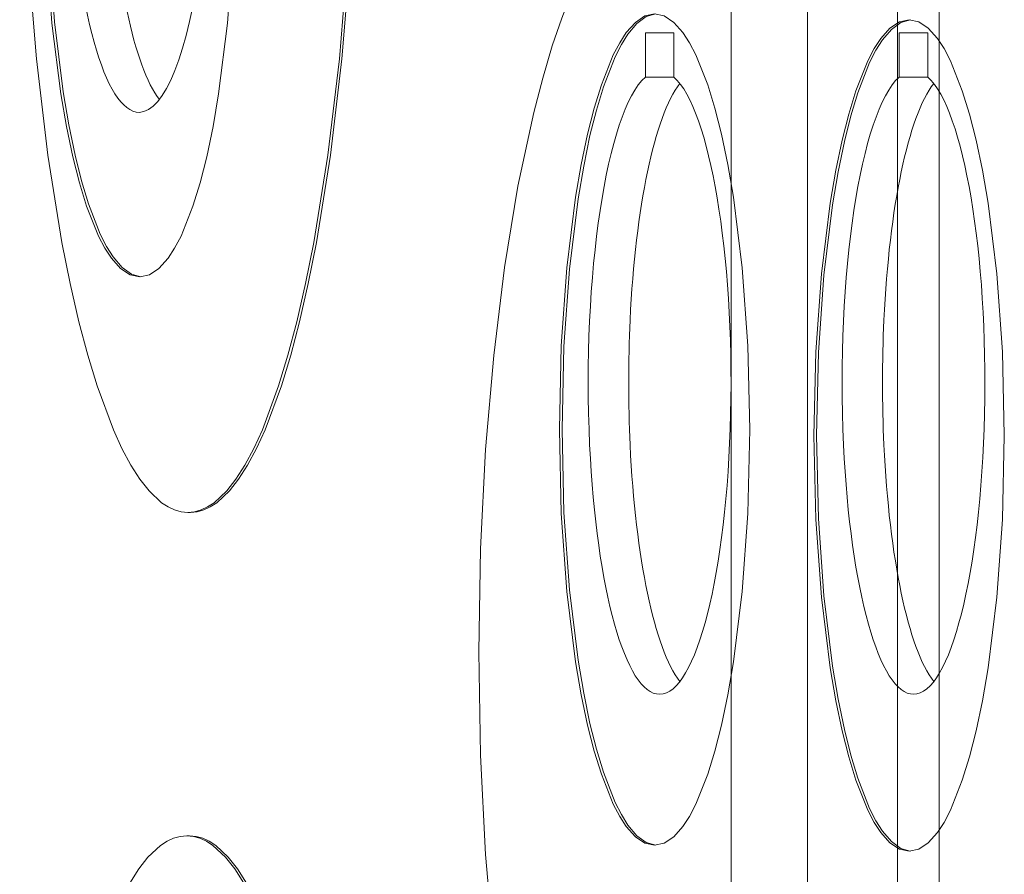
# Model space of a CAD drawing. Header units: millimetres. Extents: x 11681 to 15516, y 25095 to 29743.
# Tile 67 of 96: x 12887.3 to 12890.86, y 27891.81 to 27894.9. Entities that reach past the tile are written whole.
import ezdxf

# ---------------------------------------------------------------- set-up
doc = ezdxf.new("R2010")
doc.units = ezdxf.units.MM
doc.layers.add('00 - nowa technologia myjni_Nr_pióra__95', color=7, linetype='Continuous', lineweight=20, true_color=0x7c7c7c)
doc.layers.add('XREF', color=8, linetype='Continuous', lineweight=9)

# ---------------------------------------------------------------- blocks, each defined once
blk = doc.blocks.new('parter 2025.10.15')
at = {"layer": '00 - nowa technologia myjni_Nr_pióra__95', "color": 8, "linetype": 'Continuous', "lineweight": 5}
for p, q in [((607.5322, 2583.5757), (607.5322, 2388.5757)), ((607.8072, 2542.286), (607.8072, 2467.2695)), ((608.1322, 2542.286), (608.1322, 2467.2695)), ((608.2822, 2542.286), (608.2822, 2467.2695)), ((607.222, 2503.9052), (607.222, 2504.0651)), ((607.222, 2504.0651), (607.325, 2504.0651)), ((607.325, 2504.0651), (607.325, 2503.9052)), ((608.1381, 2503.9052), (608.1381, 2504.0651)), ((608.1381, 2504.0651), (608.2411, 2504.0651)), ((608.2411, 2504.0651), (608.2411, 2503.9052)), ((607.222, 2503.9052), (607.325, 2503.9052)), ((608.1381, 2503.9052), (608.2411, 2503.9052)), ((605.5806, 2502.3341), (605.5708, 2502.3341)), ((605.5766, 2501.1675), (605.5668, 2501.1675))]:
    blk.add_line(p, q, dxfattribs=at)
for points in [[(604.9679, 2505.1582), (604.9745, 2504.7426), (604.9936, 2504.3453), (605.0241, 2503.9705), (605.0653, 2503.6232), (605.1162, 2503.3083), (605.1458, 2503.16), (605.1774, 2503.022), (605.2095, 2502.9012), (605.243, 2502.7907), (605.3019, 2502.6323), (605.3331, 2502.5643), (605.365, 2502.5044), (605.3975, 2502.4538), (605.4306, 2502.4117), (605.4762, 2502.3689), (605.4995, 2502.3537), (605.523, 2502.343), (605.5468, 2502.3363), (605.5708, 2502.3341)], [(605.5708, 2502.3341), (605.5948, 2502.3363), (605.6186, 2502.343), (605.6421, 2502.3537), (605.6654, 2502.3689), (605.711, 2502.4117), (605.7441, 2502.4538), (605.7766, 2502.5044), (605.8085, 2502.5643), (605.8397, 2502.6323), (605.8984, 2502.7907), (605.9321, 2502.9012), (605.9642, 2503.022), (605.9958, 2503.16), (606.0254, 2503.308), (606.0763, 2503.6232), (606.1175, 2503.9705), (606.148, 2504.3453), (606.1671, 2504.7426), (606.1737, 2505.1582)], [(605.5806, 2502.3341), (605.6045, 2502.3363), (605.6283, 2502.343), (605.6518, 2502.3537), (605.675, 2502.3689), (605.7208, 2502.4117), (605.7539, 2502.4538), (605.7863, 2502.5044), (605.8183, 2502.5643), (605.8494, 2502.6323), (605.9082, 2502.7907), (605.9419, 2502.9012), (605.9738, 2503.022), (606.0055, 2503.16), (606.0351, 2503.308), (606.0859, 2503.6232), (606.1271, 2503.9705), (606.1578, 2504.3453), (606.1769, 2504.7426), (606.1834, 2505.1582)], [(605.0535, 2504.6837), (605.0606, 2504.3813), (605.0805, 2504.0999), (605.1123, 2503.8451), (605.1326, 2503.7264), (605.1555, 2503.6177), (605.1793, 2503.5237), (605.2051, 2503.4398), (605.2482, 2503.3315), (605.2711, 2503.2875), (605.2949, 2503.2512), (605.3279, 2503.2143), (605.3621, 2503.1914), (605.3972, 2503.1838)], [(605.0633, 2504.6837), (605.0702, 2504.3843), (605.0898, 2504.1048), (605.121, 2503.8518), (605.1413, 2503.7325), (605.164, 2503.6232), (605.1872, 2503.5304), (605.2122, 2503.4474), (605.2548, 2503.3385), (605.2774, 2503.2939), (605.3009, 2503.2564), (605.3332, 2503.2179), (605.3669, 2503.1935), (605.4016, 2503.1838)], [(605.3972, 2503.1838), (605.4323, 2503.1914), (605.4663, 2503.2143), (605.4992, 2503.2512), (605.523, 2503.2875), (605.5461, 2503.3315), (605.5893, 2503.4398), (605.6149, 2503.5237), (605.6389, 2503.6177), (605.6616, 2503.7264), (605.682, 2503.8451), (605.7138, 2504.0999), (605.7338, 2504.3813), (605.7406, 2504.6837)], [(607.2941, 2504.5863), (607.2534, 2504.5815), (607.2131, 2504.5665), (607.1737, 2504.5418), (607.1446, 2504.5174), (607.1159, 2504.4875), (607.0602, 2504.4136), (607.0065, 2504.3202), (606.9554, 2504.2091), (606.92, 2504.1176), (606.8861, 2504.0175), (606.8516, 2503.9015), (606.8191, 2503.777), (606.7621, 2503.5118), (606.7137, 2503.2185), (606.6745, 2502.9006), (606.6455, 2502.5609), (606.6275, 2502.2029), (606.6214, 2501.8306)], [(607.2552, 2504.1329), (607.2201, 2504.1255), (607.1859, 2504.1023), (607.1531, 2504.0657), (607.1293, 2504.0288), (607.1063, 2503.9851), (607.0633, 2503.8765), (607.0373, 2503.7929), (607.0135, 2503.6992), (606.9908, 2503.5899), (606.9703, 2503.4718), (606.9388, 2503.2167), (606.9186, 2502.9353), (606.9116, 2502.6329)], [(607.2598, 2504.1329), (607.2252, 2504.1231), (607.1914, 2504.0987), (607.1591, 2504.0602), (607.1356, 2504.023), (607.1129, 2503.9784), (607.0704, 2503.8695), (607.0453, 2503.7862), (607.0221, 2503.694), (606.9993, 2503.5841), (606.979, 2503.4651), (606.9479, 2503.2118), (606.9282, 2502.9326), (606.9214, 2502.6329)], [(607.5989, 2502.6329), (607.5918, 2502.9353), (607.5718, 2503.2167), (607.5401, 2503.4718), (607.5198, 2503.5899), (607.4969, 2503.6992), (607.4731, 2503.7929), (607.4473, 2503.8765), (607.4041, 2503.9851), (607.3813, 2504.0288), (607.3575, 2504.0657), (607.3245, 2504.1023), (607.2903, 2504.1255), (607.2552, 2504.1329)], [(608.1738, 2504.1115), (608.1387, 2504.1039), (608.1045, 2504.081), (608.0716, 2504.044), (608.0478, 2504.0077), (608.0249, 2503.9638), (607.9817, 2503.8554), (607.9559, 2503.7715), (607.9321, 2503.6775), (607.9092, 2503.5689), (607.8889, 2503.4502), (607.8572, 2503.1954), (607.8372, 2502.914), (607.8302, 2502.6119)], [(608.1784, 2504.1115), (608.1437, 2504.1017), (608.11, 2504.0773), (608.0775, 2504.0389), (608.054, 2504.0016), (608.0314, 2503.9571), (607.9889, 2503.8478), (607.9638, 2503.7648), (607.9406, 2503.6723), (607.9179, 2503.5628), (607.8976, 2503.4438), (607.8665, 2503.1905), (607.8468, 2502.9109), (607.8399, 2502.6119)], [(608.5174, 2502.6119), (608.5104, 2502.914), (608.4904, 2503.1954), (608.4587, 2503.4502), (608.4384, 2503.5689), (608.4155, 2503.6775), (608.3917, 2503.7715), (608.3659, 2503.8554), (608.3227, 2503.9638), (608.2998, 2504.0077), (608.2759, 2504.044), (608.2431, 2504.081), (608.2089, 2504.1039), (608.1738, 2504.1115)], [(606.9116, 2502.6329), (606.9186, 2502.3308), (606.9388, 2502.0491), (606.9703, 2501.7946), (606.9908, 2501.6759), (607.0135, 2501.5669), (607.0373, 2501.4732), (607.0633, 2501.3893), (607.1063, 2501.281), (607.1293, 2501.237), (607.1531, 2501.2007), (607.1859, 2501.1635), (607.2201, 2501.1409), (607.2552, 2501.133)], [(606.9214, 2502.6329), (606.9282, 2502.3335), (606.9479, 2502.0543), (606.979, 2501.8013), (606.9993, 2501.682), (607.0221, 2501.5724), (607.0453, 2501.4797), (607.0704, 2501.3966), (607.1129, 2501.2877), (607.1354, 2501.2435), (607.1589, 2501.2056), (607.1914, 2501.1675), (607.225, 2501.143), (607.2598, 2501.133)], [(607.2552, 2501.133), (607.2903, 2501.1409), (607.3245, 2501.1635), (607.3575, 2501.2007), (607.3813, 2501.237), (607.4041, 2501.281), (607.4473, 2501.3893), (607.4731, 2501.4732), (607.4969, 2501.5669), (607.5198, 2501.6759), (607.5401, 2501.7946), (607.5718, 2502.0491), (607.5918, 2502.3308), (607.5989, 2502.6329)], [(607.8302, 2502.6119), (607.8372, 2502.3091), (607.8572, 2502.0278), (607.8889, 2501.7729), (607.9092, 2501.6545), (607.9321, 2501.5456), (607.9559, 2501.4516), (607.9817, 2501.3677), (608.0249, 2501.2593), (608.0478, 2501.2154), (608.0716, 2501.1791), (608.1045, 2501.1421), (608.1387, 2501.1192), (608.1738, 2501.1116)], [(607.8399, 2502.6119), (607.8468, 2502.3122), (607.8665, 2502.0326), (607.8976, 2501.7796), (607.9179, 2501.6603), (607.9406, 2501.5511), (607.9638, 2501.4583), (607.9889, 2501.3753), (608.0314, 2501.2663), (608.054, 2501.2218), (608.0775, 2501.1842), (608.11, 2501.1461), (608.1436, 2501.1217), (608.1782, 2501.1116)], [(608.1738, 2501.1116), (608.2089, 2501.1192), (608.2431, 2501.1421), (608.2759, 2501.1791), (608.2998, 2501.2154), (608.3227, 2501.2593), (608.3659, 2501.3677), (608.3917, 2501.4516), (608.4155, 2501.5456), (608.4384, 2501.6545), (608.4587, 2501.7729), (608.4904, 2502.0278), (608.5104, 2502.3091), (608.5174, 2502.6119)], [(606.6214, 2501.8306), (606.6275, 2501.4577), (606.6455, 2501.1), (606.6745, 2500.7604), (606.7137, 2500.4421), (606.7621, 2500.1491), (606.8191, 2499.8839), (606.8516, 2499.7591), (606.8861, 2499.6431), (606.92, 2499.5433), (606.9554, 2499.4521), (607.0065, 2499.341), (607.0602, 2499.2476), (607.1159, 2499.1731), (607.1446, 2499.1435), (607.1737, 2499.1191), (607.2131, 2499.0944), (607.2534, 2499.0794), (607.2941, 2499.0743)], [(605.5668, 2501.1675), (605.5429, 2501.1653), (605.5191, 2501.1586), (605.4956, 2501.1476), (605.4722, 2501.1324), (605.4266, 2501.0896), (605.3935, 2501.0478), (605.3612, 2500.9969), (605.3291, 2500.9371), (605.298, 2500.8693), (605.2392, 2500.7109), (605.2055, 2500.6001), (605.1736, 2500.4793), (605.1419, 2500.3414), (605.1123, 2500.1936), (605.0615, 2499.8781), (605.0201, 2499.5308), (604.9896, 2499.1564), (604.9705, 2498.759), (604.964, 2498.3431)], [(606.1697, 2498.3431), (606.1632, 2498.759), (606.1441, 2499.1564), (606.1136, 2499.5308), (606.0724, 2499.8781), (606.0214, 2500.1936), (605.9918, 2500.3414), (605.9602, 2500.4793), (605.9282, 2500.6001), (605.8946, 2500.7109), (605.8357, 2500.8693), (605.8047, 2500.9371), (605.7727, 2500.9969), (605.7402, 2501.0478), (605.7071, 2501.0896), (605.6614, 2501.1324), (605.6381, 2501.1476), (605.6146, 2501.1586), (605.5908, 2501.1653), (605.5668, 2501.1675)], [(606.1795, 2498.3431), (606.1729, 2498.759), (606.1538, 2499.1564), (606.1233, 2499.5308), (606.082, 2499.8781), (606.0312, 2500.1936), (606.0016, 2500.3414), (605.9698, 2500.4793), (605.9379, 2500.6001), (605.9042, 2500.7109), (605.8455, 2500.8693), (605.8143, 2500.9371), (605.7823, 2500.9969), (605.7499, 2501.0478), (605.7168, 2501.0896), (605.6712, 2501.1324), (605.6479, 2501.1476), (605.6244, 2501.1586), (605.6006, 2501.1653), (605.5766, 2501.1675)]]:
    blk.add_lwpolyline(points, dxfattribs=at)
for centre, major_axis, start_param, end_param in [((605.3952, 2504.9028), (0, -1.125), 6.283141, 9.424822), ((605.3952, 2504.9028), (0, -1.125), 4.913747, 6.283141), ((605.5412, 2504.9028), (0, -1.125), 4.913747, 5.996104), ((607.2734, 2502.8029), (0, -1.125), 3.342951, 4.913747), ((607.4194, 2502.8029), (0, -1.125), 3.428745, 4.511031), ((607.2734, 2502.8029), (0, -1.125), 6.283138, 9.22342), ((608.1897, 2502.8029), (0, -1.125), 3.342951, 4.913747), ((608.3355, 2502.8029), (0, -1.125), 3.428745, 4.511031), ((608.1897, 2502.8029), (0, -1.125), 6.283138, 9.22342), ((607.4194, 2502.8029), (0, 1.125), 1.369438, 1.772154), ((608.3355, 2502.8029), (0, 1.125), 1.369438, 1.772154), ((607.2734, 2502.8029), (0, -1.125), 4.913744, 6.283141), ((607.4194, 2502.8029), (0, -1.125), 4.913747, 5.996108), ((608.1897, 2502.8029), (0, -1.125), 4.913744, 6.283141), ((608.3355, 2502.8029), (0, -1.125), 4.913747, 5.996108)]:
    blk.add_ellipse(centre, major_axis=major_axis, ratio=0.229047, start_param=start_param, end_param=end_param, dxfattribs=at)

msp = doc.modelspace()

# ---------------------------------------------------------------- block references
at = {"layer": 'XREF'}
msp.add_blockref('parter 2025.10.15', (12282.3391, 25390.7845), dxfattribs=at)

doc.saveas('drawing.dxf')
